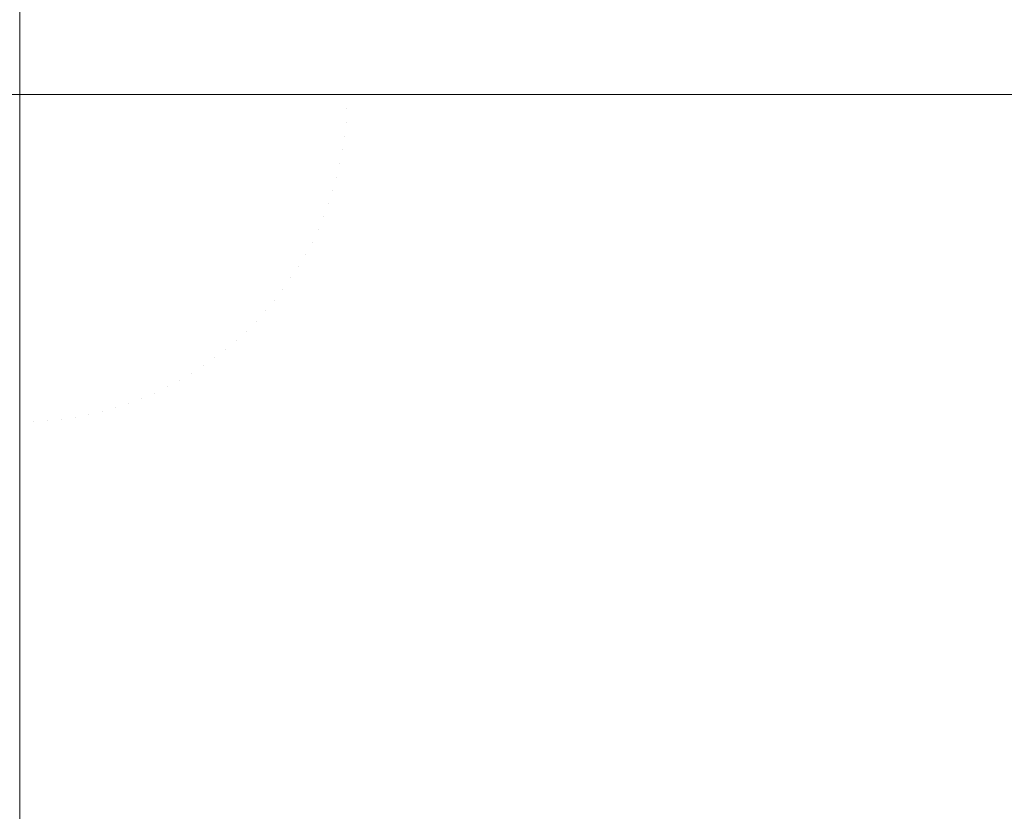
# Model space of a CAD drawing. Header units: centimetres. Extents: x -26 to 27.3, y -25.9 to -24.1.
# Tile 194 of 224: x 27.18252 to 27.19429, y -25.76846 to -25.75899. Entities that reach past the tile are written whole.
import ezdxf

# ---------------------------------------------------------------- set-up
doc = ezdxf.new("R2010")
doc.units = ezdxf.units.CM
doc.header["$LTSCALE"] = 2.54
doc.layers.add('Lucido design-1', color=7, linetype='Continuous')

# ---------------------------------------------------------------- blocks, each defined once
blk = doc.blocks.new('Gruppo-7-1')
at = {"color": 7, "linetype": 'Continuous', "lineweight": 9}
for points, invisible_edges in [([(27.18449, -25.759888, 1182.422689), (27.18449, -24.159888, 1182.422689), (27.182518, -24.159888, 1182.422727), (27.182518, -25.759888, 1182.422727)], 1), ([(27.18449, -24.159888, 1181.622747), (27.18449, -25.759888, 1181.622747), (27.182518, -25.759888, 1181.622727), (27.182518, -24.159888, 1181.622727)], 1), ([(27.186434, -24.159888, 1182.42265), (27.18449, -24.159888, 1182.422689), (27.18449, -25.759888, 1182.422689), (27.186434, -25.759888, 1182.42265)], 10), ([(27.188478, -24.159888, 1181.622905), (27.188478, -25.759888, 1181.622905), (27.18449, -25.759888, 1181.622747), (27.18449, -24.159888, 1181.622747)], 5), ([(27.186434, -25.759888, 1182.42265), (27.188477, -25.759888, 1182.422526), (27.188477, -24.159888, 1182.422526), (27.186434, -24.159888, 1182.42265)], 10), ([(27.190737, -24.159888, 1182.422389), (27.188477, -24.159888, 1182.422526), (27.188477, -25.759888, 1182.422526), (27.190737, -25.759888, 1182.422389)], 10), ([(27.192463, -24.159888, 1181.623223), (27.192463, -25.759888, 1181.623223), (27.188478, -25.759888, 1181.622905), (27.188478, -24.159888, 1181.622905)], 5), ([(27.190737, -25.759888, 1182.422389), (27.192461, -25.759888, 1182.422209), (27.192461, -24.159888, 1182.422209), (27.190737, -24.159888, 1182.422389)], 10), ([(27.195027, -24.159888, 1182.421942), (27.192461, -24.159888, 1182.422209), (27.192461, -25.759888, 1182.422209), (27.195027, -25.759888, 1182.421942)], 10), ([(27.196437, -24.159888, 1181.623701), (27.196437, -25.759888, 1181.623701), (27.192463, -25.759888, 1181.623223), (27.192463, -24.159888, 1181.623223)], 5), ([(-25.917482, -25.76186, 1181.622747), (-25.917482, -25.759888, 1181.622727), (27.182518, -25.759888, 1181.622727), (27.182518, -25.76186, 1181.622747)], 8), ([(27.18449, -25.759888, 1182.422689), (27.182518, -25.759888, 1182.422727), (27.18643, -25.760054, 1182.42265)], 10), ([(27.182518, -25.759888, 1182.422727), (27.18642, -25.76022, 1182.42265), (27.18643, -25.760054, 1182.42265)], 11), ([(27.182518, -25.759888, 1182.422727), (27.186402, -25.760385, 1182.42265), (27.18642, -25.76022, 1182.42265)], 11), ([(27.182518, -25.759888, 1182.422727), (27.186377, -25.76055, 1182.42265), (27.186402, -25.760385, 1182.42265)], 11), ([(27.182518, -25.759888, 1182.422727), (27.186346, -25.760713, 1182.42265), (27.186377, -25.76055, 1182.42265)], 11), ([(27.182518, -25.759888, 1182.422727), (27.186307, -25.760875, 1182.42265), (27.186346, -25.760713, 1182.42265)], 11), ([(27.182518, -25.759888, 1182.422727), (27.186262, -25.761035, 1182.42265), (27.186307, -25.760875, 1182.42265)], 11), ([(27.182518, -25.759888, 1182.422727), (27.18621, -25.761192, 1182.42265), (27.186262, -25.761035, 1182.42265)], 11), ([(27.182518, -25.759888, 1182.422727), (27.186151, -25.761348, 1182.42265), (27.18621, -25.761192, 1182.42265)], 11), ([(27.182518, -25.759888, 1182.422727), (27.186086, -25.761501, 1182.42265), (27.186151, -25.761348, 1182.42265)], 11), ([(27.182518, -25.759888, 1182.422727), (27.186014, -25.761651, 1182.42265), (27.186086, -25.761501, 1182.42265)], 11), ([(27.182518, -25.759888, 1182.422727), (27.185936, -25.761798, 1182.42265), (27.186014, -25.761651, 1182.42265)], 11), ([(27.182518, -25.759888, 1182.422727), (27.185852, -25.761941, 1182.42265), (27.185936, -25.761798, 1182.42265)], 11), ([(27.182518, -25.759888, 1182.422727), (27.185762, -25.762081, 1182.42265), (27.185852, -25.761941, 1182.42265)], 11), ([(27.182518, -25.759888, 1182.422727), (27.185666, -25.762216, 1182.42265), (27.185762, -25.762081, 1182.42265)], 11), ([(27.182518, -25.759888, 1182.422727), (27.185565, -25.762348, 1182.42265), (27.185666, -25.762216, 1182.42265)], 11), ([(27.182518, -25.759888, 1182.422727), (27.185457, -25.762475, 1182.42265), (27.185565, -25.762348, 1182.42265)], 11), ([(27.182518, -25.759888, 1182.422727), (27.185345, -25.762597, 1182.42265), (27.185457, -25.762475, 1182.42265)], 11), ([(27.182518, -25.759888, 1182.422727), (27.185227, -25.762715, 1182.42265), (27.185345, -25.762597, 1182.42265)], 11), ([(27.182518, -25.759888, 1182.422727), (27.185105, -25.762827, 1182.42265), (27.185227, -25.762715, 1182.42265)], 11), ([(27.182518, -25.759888, 1182.422727), (27.184978, -25.762935, 1182.42265), (27.185105, -25.762827, 1182.42265)], 11), ([(27.182518, -25.759888, 1182.422727), (27.184846, -25.763036, 1182.42265), (27.184978, -25.762935, 1182.42265)], 11), ([(27.182518, -25.759888, 1182.422727), (27.184711, -25.763132, 1182.42265), (27.184846, -25.763036, 1182.42265)], 11), ([(27.182518, -25.759888, 1182.422727), (27.184571, -25.763222, 1182.42265), (27.184711, -25.763132, 1182.42265)], 11), ([(27.182518, -25.759888, 1182.422727), (27.184428, -25.763307, 1182.42265), (27.184571, -25.763222, 1182.42265)], 11), ([(27.182518, -25.759888, 1182.422727), (27.184281, -25.763384, 1182.42265), (27.184428, -25.763307, 1182.42265)], 11), ([(27.182518, -25.759888, 1182.422727), (27.184131, -25.763456, 1182.42265), (27.184281, -25.763384, 1182.42265)], 11), ([(27.182518, -25.759888, 1182.422727), (27.183978, -25.763521, 1182.42265), (27.184131, -25.763456, 1182.42265)], 11), ([(27.182518, -25.759888, 1182.422727), (27.183822, -25.76358, 1182.42265), (27.183978, -25.763521, 1182.42265)], 11), ([(27.182518, -25.759888, 1182.422727), (27.183665, -25.763632, 1182.42265), (27.183822, -25.76358, 1182.42265)], 11), ([(27.182518, -25.759888, 1182.422727), (27.183505, -25.763677, 1182.42265), (27.183665, -25.763632, 1182.42265)], 11), ([(27.182518, -25.759888, 1182.422727), (27.183343, -25.763716, 1182.42265), (27.183505, -25.763677, 1182.42265)], 11), ([(27.182518, -25.759888, 1182.422727), (27.18318, -25.763747, 1182.42265), (27.183343, -25.763716, 1182.42265)], 11), ([(27.182518, -25.759888, 1182.422727), (27.183015, -25.763772, 1182.42265), (27.18318, -25.763747, 1182.42265)], 11), ([(27.182518, -25.759888, 1182.422727), (27.18285, -25.76379, 1182.42265), (27.183015, -25.763772, 1182.42265)], 11), ([(27.182518, -25.759888, 1182.422727), (27.182684, -25.7638, 1182.42265), (27.18285, -25.76379, 1182.42265)], 11), ([(27.182518, -25.759888, 1182.422727), (27.182518, -25.763804, 1182.42265), (27.182684, -25.7638, 1182.42265)], 10), ([(27.18449, -25.759888, 1181.622747), (27.184488, -25.759972, 1181.622747), (27.182518, -25.759888, 1181.622727)], 3), ([(27.184488, -25.759972, 1181.622747), (27.184483, -25.760055, 1181.622747), (27.182518, -25.759888, 1181.622727)], 11), ([(27.184483, -25.760055, 1181.622747), (27.184474, -25.760138, 1181.622747), (27.182518, -25.759888, 1181.622727)], 11), ([(27.184474, -25.760138, 1181.622747), (27.184462, -25.760221, 1181.622747), (27.182518, -25.759888, 1181.622727)], 11), ([(27.184462, -25.760221, 1181.622747), (27.184446, -25.760303, 1181.622747), (27.182518, -25.759888, 1181.622727)], 11), ([(27.184446, -25.760303, 1181.622747), (27.184426, -25.760385, 1181.622747), (27.182518, -25.759888, 1181.622727)], 11), ([(27.184426, -25.760385, 1181.622747), (27.184404, -25.760465, 1181.622747), (27.182518, -25.759888, 1181.622727)], 11), ([(27.184404, -25.760465, 1181.622747), (27.184377, -25.760545, 1181.622747), (27.182518, -25.759888, 1181.622727)], 11), ([(27.184377, -25.760545, 1181.622747), (27.184348, -25.760623, 1181.622747), (27.182518, -25.759888, 1181.622727)], 11), ([(27.184348, -25.760623, 1181.622747), (27.184315, -25.7607, 1181.622747), (27.182518, -25.759888, 1181.622727)], 11), ([(27.184315, -25.7607, 1181.622747), (27.184279, -25.760776, 1181.622747), (27.182518, -25.759888, 1181.622727)], 11), ([(27.184279, -25.760776, 1181.622747), (27.18424, -25.76085, 1181.622747), (27.182518, -25.759888, 1181.622727)], 11), ([(27.18424, -25.76085, 1181.622747), (27.184197, -25.760922, 1181.622747), (27.182518, -25.759888, 1181.622727)], 11), ([(27.184197, -25.760922, 1181.622747), (27.184152, -25.760992, 1181.622747), (27.182518, -25.759888, 1181.622727)], 11), ([(27.184152, -25.760992, 1181.622747), (27.184104, -25.761061, 1181.622747), (27.182518, -25.759888, 1181.622727)], 11), ([(27.184104, -25.761061, 1181.622747), (27.184052, -25.761127, 1181.622747), (27.182518, -25.759888, 1181.622727)], 11), ([(27.184052, -25.761127, 1181.622747), (27.183998, -25.761191, 1181.622747), (27.182518, -25.759888, 1181.622727)], 11), ([(27.183998, -25.761191, 1181.622747), (27.183942, -25.761253, 1181.622747), (27.182518, -25.759888, 1181.622727)], 11), ([(27.183942, -25.761253, 1181.622747), (27.183883, -25.761312, 1181.622747), (27.182518, -25.759888, 1181.622727)], 11), ([(27.183883, -25.761312, 1181.622747), (27.183821, -25.761368, 1181.622747), (27.182518, -25.759888, 1181.622727)], 11), ([(27.183821, -25.761368, 1181.622747), (27.183757, -25.761422, 1181.622747), (27.182518, -25.759888, 1181.622727)], 11), ([(27.183757, -25.761422, 1181.622747), (27.183691, -25.761474, 1181.622747), (27.182518, -25.759888, 1181.622727)], 11), ([(27.183691, -25.761474, 1181.622747), (27.183622, -25.761522, 1181.622747), (27.182518, -25.759888, 1181.622727)], 11), ([(27.183622, -25.761522, 1181.622747), (27.183552, -25.761567, 1181.622747), (27.182518, -25.759888, 1181.622727)], 11), ([(27.183552, -25.761567, 1181.622747), (27.18348, -25.76161, 1181.622747), (27.182518, -25.759888, 1181.622727)], 11), ([(27.18348, -25.76161, 1181.622747), (27.183406, -25.761649, 1181.622747), (27.182518, -25.759888, 1181.622727)], 11), ([(27.183406, -25.761649, 1181.622747), (27.18333, -25.761685, 1181.622747), (27.182518, -25.759888, 1181.622727)], 11), ([(27.18333, -25.761685, 1181.622747), (27.183253, -25.761718, 1181.622747), (27.182518, -25.759888, 1181.622727)], 11), ([(27.183253, -25.761718, 1181.622747), (27.183175, -25.761747, 1181.622747), (27.182518, -25.759888, 1181.622727)], 11), ([(27.183175, -25.761747, 1181.622747), (27.183095, -25.761774, 1181.622747), (27.182518, -25.759888, 1181.622727)], 11), ([(27.183095, -25.761774, 1181.622747), (27.183015, -25.761796, 1181.622747), (27.182518, -25.759888, 1181.622727)], 11), ([(27.183015, -25.761796, 1181.622747), (27.182933, -25.761816, 1181.622747), (27.182518, -25.759888, 1181.622727)], 11), ([(27.182933, -25.761816, 1181.622747), (27.182851, -25.761832, 1181.622747), (27.182518, -25.759888, 1181.622727)], 11), ([(27.182851, -25.761832, 1181.622747), (27.182768, -25.761844, 1181.622747), (27.182518, -25.759888, 1181.622727)], 11), ([(27.182768, -25.761844, 1181.622747), (27.182685, -25.761853, 1181.622747), (27.182518, -25.759888, 1181.622727)], 11), ([(27.182685, -25.761853, 1181.622747), (27.182602, -25.761858, 1181.622747), (27.182518, -25.759888, 1181.622727)], 11), ([(27.182602, -25.761858, 1181.622747), (27.182518, -25.76186, 1181.622747), (27.182518, -25.759888, 1181.622727)], 9), ([(27.188478, -25.759888, 1181.622905), (27.188473, -25.760141, 1181.622905), (27.184488, -25.759972, 1181.622747), (27.18449, -25.759888, 1181.622747)], 7), ([(27.18643, -25.760054, 1182.42265), (27.186434, -25.759888, 1182.42265), (27.18449, -25.759888, 1182.422689)], 9), ([(27.188477, -25.759888, 1182.422526), (27.186434, -25.759888, 1182.42265), (27.18643, -25.760054, 1182.42265), (27.19073, -25.760237, 1182.422389)], 14), ([(27.192463, -25.759888, 1181.623223), (27.192454, -25.76031, 1181.623223), (27.188473, -25.760141, 1181.622905), (27.188478, -25.759888, 1181.622905)], 7), ([(27.19073, -25.760237, 1182.422389), (27.190737, -25.759888, 1182.422389), (27.188477, -25.759888, 1182.422526)], 9), ([(27.192461, -25.759888, 1182.422209), (27.190737, -25.759888, 1182.422389), (27.19073, -25.760237, 1182.422389), (27.195016, -25.760419, 1182.421942)], 14), ([(27.196437, -25.759888, 1181.623701), (27.196425, -25.760479, 1181.623701), (27.192454, -25.76031, 1181.623223), (27.192463, -25.759888, 1181.623223)], 7), ([(27.195016, -25.760419, 1182.421942), (27.195027, -25.759888, 1182.421942), (27.192461, -25.759888, 1182.422209)], 9), ([(27.188457, -25.760393, 1181.622905), (27.18843, -25.760645, 1181.622905), (27.184474, -25.760138, 1181.622747), (27.184483, -25.760055, 1181.622747)], 15), ([(27.188473, -25.760141, 1181.622905), (27.188457, -25.760393, 1181.622905), (27.184483, -25.760055, 1181.622747), (27.184488, -25.759972, 1181.622747)], 15), ([(27.18643, -25.760054, 1182.42265), (27.18642, -25.76022, 1182.42265), (27.190708, -25.760585, 1182.422389), (27.19073, -25.760237, 1182.422389)], 15), ([(27.18843, -25.760645, 1181.622905), (27.188393, -25.760895, 1181.622905), (27.184462, -25.760221, 1181.622747), (27.184474, -25.760138, 1181.622747)], 15), ([(27.192454, -25.76031, 1181.623223), (27.192427, -25.760731, 1181.623223), (27.188457, -25.760393, 1181.622905), (27.188473, -25.760141, 1181.622905)], 15), ([(27.188393, -25.760895, 1181.622905), (27.188345, -25.761144, 1181.622905), (27.184446, -25.760303, 1181.622747), (27.184462, -25.760221, 1181.622747)], 15), ([(27.18642, -25.76022, 1182.42265), (27.186402, -25.760385, 1182.42265), (27.190671, -25.760932, 1182.422389), (27.190708, -25.760585, 1182.422389)], 15), ([(27.19073, -25.760237, 1182.422389), (27.190708, -25.760585, 1182.422389), (27.194982, -25.760949, 1182.421942), (27.195016, -25.760419, 1182.421942)], 15), ([(27.188286, -25.76139, 1181.622905), (27.188217, -25.761633, 1181.622905), (27.184404, -25.760465, 1181.622747), (27.184426, -25.760385, 1181.622747)], 15), ([(27.188345, -25.761144, 1181.622905), (27.188286, -25.76139, 1181.622905), (27.184426, -25.760385, 1181.622747), (27.184446, -25.760303, 1181.622747)], 15), ([(27.186402, -25.760385, 1182.42265), (27.186377, -25.76055, 1182.42265), (27.190619, -25.761277, 1182.422389), (27.190671, -25.760932, 1182.422389)], 15), ([(27.192427, -25.760731, 1181.623223), (27.192383, -25.761151, 1181.623223), (27.18843, -25.760645, 1181.622905), (27.188457, -25.760393, 1181.622905)], 15), ([(27.196425, -25.760479, 1181.623701), (27.196387, -25.761068, 1181.623701), (27.192427, -25.760731, 1181.623223), (27.192454, -25.76031, 1181.623223)], 15), ([(27.188217, -25.761633, 1181.622905), (27.188138, -25.761874, 1181.622905), (27.184377, -25.760545, 1181.622747), (27.184404, -25.760465, 1181.622747)], 15), ([(27.188049, -25.76211, 1181.622905), (27.187949, -25.762343, 1181.622905), (27.184315, -25.7607, 1181.622747), (27.184348, -25.760623, 1181.622747)], 15), ([(27.188138, -25.761874, 1181.622905), (27.188049, -25.76211, 1181.622905), (27.184348, -25.760623, 1181.622747), (27.184377, -25.760545, 1181.622747)], 15), ([(27.186377, -25.76055, 1182.42265), (27.186346, -25.760713, 1182.42265), (27.190553, -25.76162, 1182.422389), (27.190619, -25.761277, 1182.422389)], 15), ([(27.192383, -25.761151, 1181.623223), (27.19232, -25.761569, 1181.623223), (27.188393, -25.760895, 1181.622905), (27.18843, -25.760645, 1181.622905)], 15), ([(27.190708, -25.760585, 1182.422389), (27.190671, -25.760932, 1182.422389), (27.194926, -25.761477, 1182.421942), (27.194982, -25.760949, 1182.421942)], 15), ([(27.187949, -25.762343, 1181.622905), (27.18784, -25.762571, 1181.622905), (27.184279, -25.760776, 1181.622747), (27.184315, -25.7607, 1181.622747)], 15), ([(27.186346, -25.760713, 1182.42265), (27.186307, -25.760875, 1182.42265), (27.190472, -25.761959, 1182.422389), (27.190553, -25.76162, 1182.422389)], 15), ([(27.196387, -25.761068, 1181.623701), (27.196325, -25.761656, 1181.623701), (27.192383, -25.761151, 1181.623223), (27.192427, -25.760731, 1181.623223)], 15), ([(27.187722, -25.762795, 1181.622905), (27.187593, -25.763013, 1181.622905), (27.184197, -25.760922, 1181.622747), (27.18424, -25.76085, 1181.622747)], 15), ([(27.18784, -25.762571, 1181.622905), (27.187722, -25.762795, 1181.622905), (27.18424, -25.76085, 1181.622747), (27.184279, -25.760776, 1181.622747)], 15), ([(27.186307, -25.760875, 1182.42265), (27.186262, -25.761035, 1182.42265), (27.190377, -25.762295, 1182.422389), (27.190472, -25.761959, 1182.422389)], 15), ([(27.187456, -25.763226, 1181.622905), (27.18731, -25.763432, 1181.622905), (27.184104, -25.761061, 1181.622747), (27.184152, -25.760992, 1181.622747)], 15), ([(27.187593, -25.763013, 1181.622905), (27.187456, -25.763226, 1181.622905), (27.184152, -25.760992, 1181.622747), (27.184197, -25.760922, 1181.622747)], 15), ([(27.19232, -25.761569, 1181.623223), (27.19224, -25.761983, 1181.623223), (27.188345, -25.761144, 1181.622905), (27.188393, -25.760895, 1181.622905)], 15), ([(27.190671, -25.760932, 1182.422389), (27.190619, -25.761277, 1182.422389), (27.194847, -25.762002, 1182.421942), (27.194926, -25.761477, 1182.421942)], 15), ([(27.18731, -25.763432, 1181.622905), (27.187155, -25.763633, 1181.622905), (27.184052, -25.761127, 1181.622747), (27.184104, -25.761061, 1181.622747)], 15), ([(27.186262, -25.761035, 1182.42265), (27.18621, -25.761192, 1182.42265), (27.190268, -25.762626, 1182.422389), (27.190377, -25.762295, 1182.422389)], 15), ([(27.186992, -25.763826, 1181.622905), (27.186821, -25.764012, 1181.622905), (27.183942, -25.761253, 1181.622747), (27.183998, -25.761191, 1181.622747)], 15), ([(27.187155, -25.763633, 1181.622905), (27.186992, -25.763826, 1181.622905), (27.183998, -25.761191, 1181.622747), (27.184052, -25.761127, 1181.622747)], 15), ([(27.18621, -25.761192, 1182.42265), (27.186151, -25.761348, 1182.42265), (27.190145, -25.762953, 1182.422389), (27.190268, -25.762626, 1182.422389)], 15), ([(27.19224, -25.761983, 1181.623223), (27.192142, -25.762394, 1181.623223), (27.188286, -25.76139, 1181.622905), (27.188345, -25.761144, 1181.622905)], 15), ([(27.196325, -25.761656, 1181.623701), (27.196237, -25.76224, 1181.623701), (27.19232, -25.761569, 1181.623223), (27.192383, -25.761151, 1181.623223)], 15), ([(27.186642, -25.764191, 1181.622905), (27.186456, -25.764362, 1181.622905), (27.183821, -25.761368, 1181.622747), (27.183883, -25.761312, 1181.622747)], 15), ([(27.186821, -25.764012, 1181.622905), (27.186642, -25.764191, 1181.622905), (27.183883, -25.761312, 1181.622747), (27.183942, -25.761253, 1181.622747)], 15), ([(27.186151, -25.761348, 1182.42265), (27.186086, -25.761501, 1182.42265), (27.190008, -25.763274, 1182.422389), (27.190145, -25.762953, 1182.422389)], 15), ([(27.190619, -25.761277, 1182.422389), (27.190553, -25.76162, 1182.422389), (27.194746, -25.762523, 1182.421942), (27.194847, -25.762002, 1182.421942)], 15), ([(27.186062, -25.76468, 1181.622905), (27.185856, -25.764826, 1181.622905), (27.183622, -25.761522, 1181.622747), (27.183691, -25.761474, 1181.622747)], 15), ([(27.186262, -25.764525, 1181.622905), (27.186062, -25.76468, 1181.622905), (27.183691, -25.761474, 1181.622747), (27.183757, -25.761422, 1181.622747)], 15), ([(27.186456, -25.764362, 1181.622905), (27.186262, -25.764525, 1181.622905), (27.183757, -25.761422, 1181.622747), (27.183821, -25.761368, 1181.622747)], 15), ([(27.192142, -25.762394, 1181.623223), (27.192027, -25.7628, 1181.623223), (27.188217, -25.761633, 1181.622905), (27.188286, -25.76139, 1181.622905)], 15), ([(27.185643, -25.764964, 1181.622905), (27.185425, -25.765092, 1181.622905), (27.18348, -25.76161, 1181.622747), (27.183552, -25.761567, 1181.622747)], 15), ([(27.185856, -25.764826, 1181.622905), (27.185643, -25.764964, 1181.622905), (27.183552, -25.761567, 1181.622747), (27.183622, -25.761522, 1181.622747)], 15), ([(27.186086, -25.761501, 1182.42265), (27.186014, -25.761651, 1182.42265), (27.189857, -25.763588, 1182.422389), (27.190008, -25.763274, 1182.422389)], 15), ([(27.196237, -25.76224, 1181.623701), (27.196125, -25.762821, 1181.623701), (27.19224, -25.761983, 1181.623223), (27.19232, -25.761569, 1181.623223)], 15), ([(27.184973, -25.765319, 1181.622905), (27.18474, -25.765419, 1181.622905), (27.183253, -25.761718, 1181.622747), (27.18333, -25.761685, 1181.622747)], 15), ([(27.185201, -25.76521, 1181.622905), (27.184973, -25.765319, 1181.622905), (27.18333, -25.761685, 1181.622747), (27.183406, -25.761649, 1181.622747)], 15), ([(27.185425, -25.765092, 1181.622905), (27.185201, -25.76521, 1181.622905), (27.183406, -25.761649, 1181.622747), (27.18348, -25.76161, 1181.622747)], 15), ([(27.186014, -25.761651, 1182.42265), (27.185936, -25.761798, 1182.42265), (27.189694, -25.763897, 1182.422389), (27.189857, -25.763588, 1182.422389)], 15), ([(27.192027, -25.7628, 1181.623223), (27.191895, -25.763201, 1181.623223), (27.188138, -25.761874, 1181.622905), (27.188217, -25.761633, 1181.622905)], 15), ([(27.190553, -25.76162, 1182.422389), (27.190472, -25.761959, 1182.422389), (27.194623, -25.76304, 1182.421942), (27.194746, -25.762523, 1182.421942)], 15), ([(27.183525, -25.765763, 1181.622905), (27.183275, -25.7658, 1181.622905), (27.182768, -25.761844, 1181.622747), (27.182851, -25.761832, 1181.622747)], 15), ([(27.183774, -25.765715, 1181.622905), (27.183525, -25.765763, 1181.622905), (27.182851, -25.761832, 1181.622747), (27.182933, -25.761816, 1181.622747)], 15), ([(27.18402, -25.765656, 1181.622905), (27.183774, -25.765715, 1181.622905), (27.182933, -25.761816, 1181.622747), (27.183015, -25.761796, 1181.622747)], 15), ([(27.184263, -25.765587, 1181.622905), (27.18402, -25.765656, 1181.622905), (27.183015, -25.761796, 1181.622747), (27.183095, -25.761774, 1181.622747)], 15), ([(27.184504, -25.765508, 1181.622905), (27.184263, -25.765587, 1181.622905), (27.183095, -25.761774, 1181.622747), (27.183175, -25.761747, 1181.622747)], 15), ([(27.18474, -25.765419, 1181.622905), (27.184504, -25.765508, 1181.622905), (27.183175, -25.761747, 1181.622747), (27.183253, -25.761718, 1181.622747)], 15), ([(27.185936, -25.761798, 1182.42265), (27.185852, -25.761941, 1182.42265), (27.189517, -25.764198, 1182.422389), (27.189694, -25.763897, 1182.422389)], 15), ([(27.182518, -25.76186, 1181.622747), (27.182518, -25.764249, 1181.622841), (-25.917482, -25.764249, 1181.622841), (-25.917482, -25.76186, 1181.622747)], 10), ([(27.182518, -25.764249, 1181.622841), (27.182518, -25.76186, 1181.622747), (27.182602, -25.761858, 1181.622747), (27.182771, -25.765843, 1181.622905)], 14), ([(27.183023, -25.765827, 1181.622905), (27.182771, -25.765843, 1181.622905), (27.182602, -25.761858, 1181.622747), (27.182685, -25.761853, 1181.622747)], 15), ([(27.183275, -25.7658, 1181.622905), (27.183023, -25.765827, 1181.622905), (27.182685, -25.761853, 1181.622747), (27.182768, -25.761844, 1181.622747)], 15), ([(27.185852, -25.761941, 1182.42265), (27.185762, -25.762081, 1182.42265), (27.189328, -25.764491, 1182.422389), (27.189517, -25.764198, 1182.422389)], 15), ([(27.191895, -25.763201, 1181.623223), (27.191746, -25.763596, 1181.623223), (27.188049, -25.76211, 1181.622905), (27.188138, -25.761874, 1181.622905)], 15), ([(27.190472, -25.761959, 1182.422389), (27.190377, -25.762295, 1182.422389), (27.194479, -25.763551, 1182.421942), (27.194623, -25.76304, 1182.421942)], 15), ([(27.196125, -25.762821, 1181.623701), (27.195988, -25.763395, 1181.623701), (27.192142, -25.762394, 1181.623223), (27.19224, -25.761983, 1181.623223)], 15), ([(27.185762, -25.762081, 1182.42265), (27.185666, -25.762216, 1182.42265), (27.189126, -25.764776, 1182.422389), (27.189328, -25.764491, 1182.422389)], 15), ([(27.191746, -25.763596, 1181.623223), (27.19158, -25.763984, 1181.623223), (27.187949, -25.762343, 1181.622905), (27.188049, -25.76211, 1181.622905)], 15), ([(27.185666, -25.762216, 1182.42265), (27.185565, -25.762348, 1182.42265), (27.188913, -25.765052, 1182.422389), (27.189126, -25.764776, 1182.422389)], 15), ([(27.190377, -25.762295, 1182.422389), (27.190268, -25.762626, 1182.422389), (27.194312, -25.764055, 1182.421942), (27.194479, -25.763551, 1182.421942)], 15), ([(27.185565, -25.762348, 1182.42265), (27.185457, -25.762475, 1182.42265), (27.188688, -25.765318, 1182.422389), (27.188913, -25.765052, 1182.422389)], 15), ([(27.19158, -25.763984, 1181.623223), (27.191398, -25.764365, 1181.623223), (27.18784, -25.762571, 1181.622905), (27.187949, -25.762343, 1181.622905)], 15), ([(27.195988, -25.763395, 1181.623701), (27.195827, -25.763964, 1181.623701), (27.192027, -25.7628, 1181.623223), (27.192142, -25.762394, 1181.623223)], 15), ([(27.185457, -25.762475, 1182.42265), (27.185345, -25.762597, 1182.42265), (27.188452, -25.765575, 1182.422389), (27.188688, -25.765318, 1182.422389)], 15), ([(27.185345, -25.762597, 1182.42265), (27.185227, -25.762715, 1182.42265), (27.188205, -25.765822, 1182.422389), (27.188452, -25.765575, 1182.422389)], 15), ([(27.191398, -25.764365, 1181.623223), (27.1912, -25.764738, 1181.623223), (27.187722, -25.762795, 1181.622905), (27.18784, -25.762571, 1181.622905)], 15), ([(27.190268, -25.762626, 1182.422389), (27.190145, -25.762953, 1182.422389), (27.194125, -25.764552, 1182.421942), (27.194312, -25.764055, 1182.421942)], 15), ([(27.185227, -25.762715, 1182.42265), (27.185105, -25.762827, 1182.42265), (27.187948, -25.766058, 1182.422389), (27.188205, -25.765822, 1182.422389)], 15), ([(27.185105, -25.762827, 1182.42265), (27.184978, -25.762935, 1182.42265), (27.187682, -25.766283, 1182.422389), (27.187948, -25.766058, 1182.422389)], 15), ([(27.1912, -25.764738, 1181.623223), (27.190986, -25.765102, 1181.623223), (27.187593, -25.763013, 1181.622905), (27.187722, -25.762795, 1181.622905)], 15), ([(27.195827, -25.763964, 1181.623701), (27.195642, -25.764525, 1181.623701), (27.191895, -25.763201, 1181.623223), (27.192027, -25.7628, 1181.623223)], 15), ([(27.184978, -25.762935, 1182.42265), (27.184846, -25.763036, 1182.42265), (27.187405, -25.766496, 1182.422389), (27.187682, -25.766283, 1182.422389)], 15), ([(27.190145, -25.762953, 1182.422389), (27.190008, -25.763274, 1182.422389), (27.193916, -25.76504, 1182.421942), (27.194125, -25.764552, 1182.421942)], 15), ([(27.184846, -25.763036, 1182.42265), (27.184711, -25.763132, 1182.42265), (27.187121, -25.766698, 1182.422389), (27.187405, -25.766496, 1182.422389)], 15), ([(27.190986, -25.765102, 1181.623223), (27.190758, -25.765457, 1181.623223), (27.187456, -25.763226, 1181.622905), (27.187593, -25.763013, 1181.622905)], 15), ([(27.184571, -25.763222, 1182.42265), (27.184428, -25.763307, 1182.42265), (27.186527, -25.767064, 1182.422389), (27.186827, -25.766887, 1182.422389)], 15), ([(27.184711, -25.763132, 1182.42265), (27.184571, -25.763222, 1182.42265), (27.186827, -25.766887, 1182.422389), (27.187121, -25.766698, 1182.422389)], 15), ([(27.190758, -25.765457, 1181.623223), (27.190514, -25.765802, 1181.623223), (27.18731, -25.763432, 1181.622905), (27.187456, -25.763226, 1181.622905)], 15), ([(27.195642, -25.764525, 1181.623701), (27.195434, -25.765078, 1181.623701), (27.191746, -25.763596, 1181.623223), (27.191895, -25.763201, 1181.623223)], 15), ([(27.184428, -25.763307, 1182.42265), (27.184281, -25.763384, 1182.42265), (27.186218, -25.767227, 1182.422389), (27.186527, -25.767064, 1182.422389)], 15), ([(27.190008, -25.763274, 1182.422389), (27.189857, -25.763588, 1182.422389), (27.193688, -25.76552, 1182.421942), (27.193916, -25.76504, 1182.421942)], 15), ([(27.184131, -25.763456, 1182.42265), (27.183978, -25.763521, 1182.42265), (27.185583, -25.767515, 1182.422389), (27.185904, -25.767378, 1182.422389)], 15), ([(27.184281, -25.763384, 1182.42265), (27.184131, -25.763456, 1182.42265), (27.185904, -25.767378, 1182.422389), (27.186218, -25.767227, 1182.422389)], 15), ([(27.190514, -25.765802, 1181.623223), (27.190256, -25.766136, 1181.623223), (27.187155, -25.763633, 1181.622905), (27.18731, -25.763432, 1181.622905)], 15), ([(27.183822, -25.76358, 1182.42265), (27.183665, -25.763632, 1182.42265), (27.184925, -25.767747, 1182.422389), (27.185256, -25.767638, 1182.422389)], 15), ([(27.183978, -25.763521, 1182.42265), (27.183822, -25.76358, 1182.42265), (27.185256, -25.767638, 1182.422389), (27.185583, -25.767515, 1182.422389)], 15), ([(27.189857, -25.763588, 1182.422389), (27.189694, -25.763897, 1182.422389), (27.193438, -25.765989, 1182.421942), (27.193688, -25.76552, 1182.421942)], 15), ([(27.195434, -25.765078, 1181.623701), (27.195202, -25.765621, 1181.623701), (27.19158, -25.763984, 1181.623223), (27.191746, -25.763596, 1181.623223)], 15), ([(27.183343, -25.763716, 1182.42265), (27.18318, -25.763747, 1182.42265), (27.183907, -25.767989, 1182.422389), (27.18425, -25.767923, 1182.422389)], 15), ([(27.183505, -25.763677, 1182.42265), (27.183343, -25.763716, 1182.42265), (27.18425, -25.767923, 1182.422389), (27.184589, -25.767842, 1182.422389)], 15), ([(27.183665, -25.763632, 1182.42265), (27.183505, -25.763677, 1182.42265), (27.184589, -25.767842, 1182.422389), (27.184925, -25.767747, 1182.422389)], 15), ([(27.190256, -25.766136, 1181.623223), (27.189983, -25.766458, 1181.623223), (27.186992, -25.763826, 1181.622905), (27.187155, -25.763633, 1181.622905)], 15), ([(27.182684, -25.7638, 1182.42265), (27.182518, -25.763804, 1182.42265), (27.182518, -25.764132, 1182.42263)], 9), ([(27.182518, -25.764132, 1182.42263), (27.182518, -25.768107, 1182.422389), (27.182867, -25.7681, 1182.422389), (27.182684, -25.7638, 1182.42265)], 14), ([(27.18285, -25.76379, 1182.42265), (27.182684, -25.7638, 1182.42265), (27.182867, -25.7681, 1182.422389), (27.183215, -25.768078, 1182.422389)], 15), ([(27.183015, -25.763772, 1182.42265), (27.18285, -25.76379, 1182.42265), (27.183215, -25.768078, 1182.422389), (27.183562, -25.768041, 1182.422389)], 15), ([(27.18318, -25.763747, 1182.42265), (27.183015, -25.763772, 1182.42265), (27.183562, -25.768041, 1182.422389), (27.183907, -25.767989, 1182.422389)], 15), ([(27.189983, -25.766458, 1181.623223), (27.189698, -25.766769, 1181.623223), (27.186821, -25.764012, 1181.622905), (27.186992, -25.763826, 1181.622905)], 15), ([(27.189694, -25.763897, 1182.422389), (27.189517, -25.764198, 1182.422389), (27.19317, -25.766447, 1182.421942), (27.193438, -25.765989, 1182.421942)], 15), ([(27.189698, -25.766769, 1181.623223), (27.189399, -25.767068, 1181.623223), (27.186642, -25.764191, 1181.622905), (27.186821, -25.764012, 1181.622905)], 15), ([(27.195202, -25.765621, 1181.623701), (27.194947, -25.766155, 1181.623701), (27.191398, -25.764365, 1181.623223), (27.19158, -25.763984, 1181.623223)], 15), ([(27.194312, -25.764055, 1182.421942), (27.194125, -25.764552, 1182.421942), (27.198077, -25.76614, 1182.421311), (27.198328, -25.765474, 1182.421311)], 15), ([(-25.917482, -25.765849, 1181.622905), (-25.917482, -25.764249, 1181.622841), (27.182518, -25.764249, 1181.622841), (27.182518, -25.765849, 1181.622905)], 10), ([(27.182771, -25.765843, 1181.622905), (27.182518, -25.765849, 1181.622905), (27.182518, -25.764249, 1181.622841)], 9), ([(27.189399, -25.767068, 1181.623223), (27.189088, -25.767354, 1181.623223), (27.186456, -25.764362, 1181.622905), (27.186642, -25.764191, 1181.622905)], 15), ([(27.189517, -25.764198, 1182.422389), (27.189328, -25.764491, 1182.422389), (27.192882, -25.766893, 1182.421942), (27.19317, -25.766447, 1182.421942)], 15), ([(27.189088, -25.767354, 1181.623223), (27.188766, -25.767626, 1181.623223), (27.186262, -25.764525, 1181.622905), (27.186456, -25.764362, 1181.622905)], 15), ([(27.194947, -25.766155, 1181.623701), (27.19467, -25.766676, 1181.623701), (27.1912, -25.764738, 1181.623223), (27.191398, -25.764365, 1181.623223)], 15), ([(27.188766, -25.767626, 1181.623223), (27.188432, -25.767884, 1181.623223), (27.186062, -25.76468, 1181.622905), (27.186262, -25.764525, 1181.622905)], 15), ([(27.189328, -25.764491, 1182.422389), (27.189126, -25.764776, 1182.422389), (27.192575, -25.767326, 1182.421942), (27.192882, -25.766893, 1182.421942)], 15), ([(27.194125, -25.764552, 1182.421942), (27.193916, -25.76504, 1182.421942), (27.197797, -25.766795, 1182.421311), (27.198077, -25.76614, 1182.421311)], 15), ([(27.188432, -25.767884, 1181.623223), (27.188087, -25.768128, 1181.623223), (27.185856, -25.764826, 1181.622905), (27.186062, -25.76468, 1181.622905)], 15), ([(27.189126, -25.764776, 1182.422389), (27.188913, -25.765052, 1182.422389), (27.19225, -25.767746, 1182.421942), (27.192575, -25.767326, 1182.421942)], 15), ([(27.19467, -25.766676, 1181.623701), (27.194371, -25.767186, 1181.623701), (27.190986, -25.765102, 1181.623223), (27.1912, -25.764738, 1181.623223)], 15), ([(27.188087, -25.768128, 1181.623223), (27.187732, -25.768357, 1181.623223), (27.185643, -25.764964, 1181.622905), (27.185856, -25.764826, 1181.622905)], 15), ([(27.187732, -25.768357, 1181.623223), (27.187368, -25.76857, 1181.623223), (27.185425, -25.765092, 1181.622905), (27.185643, -25.764964, 1181.622905)], 15), ([(27.187368, -25.76857, 1181.623223), (27.186995, -25.768768, 1181.623223), (27.185201, -25.76521, 1181.622905), (27.185425, -25.765092, 1181.622905)], 15), ([(27.188913, -25.765052, 1182.422389), (27.188688, -25.765318, 1182.422389), (27.191908, -25.768152, 1182.421942), (27.19225, -25.767746, 1182.421942)], 15), ([(27.194371, -25.767186, 1181.623701), (27.19405, -25.767682, 1181.623701), (27.190758, -25.765457, 1181.623223), (27.190986, -25.765102, 1181.623223)], 15), ([(27.193916, -25.76504, 1182.421942), (27.193688, -25.76552, 1182.421942), (27.197491, -25.767437, 1182.421311), (27.197797, -25.766795, 1182.421311)], 15), ([(27.186995, -25.768768, 1181.623223), (27.186614, -25.76895, 1181.623223), (27.184973, -25.765319, 1181.622905), (27.185201, -25.76521, 1181.622905)], 15), ([(27.186614, -25.76895, 1181.623223), (27.186226, -25.769116, 1181.623223), (27.18474, -25.765419, 1181.622905), (27.184973, -25.765319, 1181.622905)], 15), ([(27.188688, -25.765318, 1182.422389), (27.188452, -25.765575, 1182.422389), (27.191549, -25.768543, 1182.421942), (27.191908, -25.768152, 1182.421942)], 15), ([(27.186226, -25.769116, 1181.623223), (27.185831, -25.769265, 1181.623223), (27.184504, -25.765508, 1181.622905), (27.18474, -25.765419, 1181.622905)], 15), ([(27.19405, -25.767682, 1181.623701), (27.193709, -25.768165, 1181.623701), (27.190514, -25.765802, 1181.623223), (27.190758, -25.765457, 1181.623223)], 15), ([(27.18543, -25.769397, 1181.623223), (27.185024, -25.769512, 1181.623223), (27.18402, -25.765656, 1181.622905), (27.184263, -25.765587, 1181.622905)], 15), ([(27.185831, -25.769265, 1181.623223), (27.18543, -25.769397, 1181.623223), (27.184263, -25.765587, 1181.622905), (27.184504, -25.765508, 1181.622905)], 15), ([(27.188452, -25.765575, 1182.422389), (27.188205, -25.765822, 1182.422389), (27.191173, -25.768919, 1182.421942), (27.191549, -25.768543, 1182.421942)], 15), ([(27.193688, -25.76552, 1182.421942), (27.193438, -25.765989, 1182.421942), (27.197157, -25.768066, 1182.421311), (27.197491, -25.767437, 1182.421311)], 15), ([(27.184613, -25.76961, 1181.623223), (27.184199, -25.76969, 1181.623223), (27.183525, -25.765763, 1181.622905), (27.183774, -25.765715, 1181.622905)], 15), ([(27.185024, -25.769512, 1181.623223), (27.184613, -25.76961, 1181.623223), (27.183774, -25.765715, 1181.622905), (27.18402, -25.765656, 1181.622905)], 15), ([(27.183361, -25.769797, 1181.623223), (27.18294, -25.769824, 1181.623223), (27.182771, -25.765843, 1181.622905), (27.183023, -25.765827, 1181.622905)], 15), ([(27.183781, -25.769753, 1181.623223), (27.183361, -25.769797, 1181.623223), (27.183023, -25.765827, 1181.622905), (27.183275, -25.7658, 1181.622905)], 15), ([(27.184199, -25.76969, 1181.623223), (27.183781, -25.769753, 1181.623223), (27.183275, -25.7658, 1181.622905), (27.183525, -25.765763, 1181.622905)], 15), ([(27.188205, -25.765822, 1182.422389), (27.187948, -25.766058, 1182.422389), (27.190782, -25.769278, 1182.421942), (27.191173, -25.768919, 1182.421942)], 15), ([(27.193709, -25.768165, 1181.623701), (27.193348, -25.768632, 1181.623701), (27.190256, -25.766136, 1181.623223), (27.190514, -25.765802, 1181.623223)], 15), ([(27.182518, -25.765849, 1181.622905), (27.182518, -25.768602, 1181.623125), (-25.917482, -25.768602, 1181.623125), (-25.917482, -25.765849, 1181.622905)], 10), ([(27.182518, -25.768602, 1181.623125), (27.182518, -25.765849, 1181.622905), (27.182771, -25.765843, 1181.622905), (27.18294, -25.769824, 1181.623223)], 14), ([(27.187948, -25.766058, 1182.422389), (27.187682, -25.766283, 1182.422389), (27.190376, -25.76962, 1182.421942), (27.190782, -25.769278, 1182.421942)], 15), ([(27.193438, -25.765989, 1182.421942), (27.19317, -25.766447, 1182.421942), (27.196796, -25.76868, 1182.421311), (27.197157, -25.768066, 1182.421311)], 15), ([(27.193348, -25.768632, 1181.623701), (27.192967, -25.769084, 1181.623701), (27.189983, -25.766458, 1181.623223), (27.190256, -25.766136, 1181.623223)], 15), ([(27.187682, -25.766283, 1182.422389), (27.187405, -25.766496, 1182.422389), (27.189956, -25.769945, 1182.421942), (27.190376, -25.76962, 1182.421942)], 15), ([(27.187405, -25.766496, 1182.422389), (27.187121, -25.766698, 1182.422389), (27.189523, -25.770252, 1182.421942), (27.189956, -25.769945, 1182.421942)], 15), ([(27.192967, -25.769084, 1181.623701), (27.192567, -25.769519, 1181.623701), (27.189698, -25.766769, 1181.623223), (27.189983, -25.766458, 1181.623223)], 15), ([(27.19317, -25.766447, 1182.421942), (27.192882, -25.766893, 1182.421942), (27.19641, -25.769278, 1182.421311), (27.196796, -25.76868, 1182.421311)], 15), ([(27.187121, -25.766698, 1182.422389), (27.186827, -25.766887, 1182.422389), (27.189076, -25.77054, 1182.421942), (27.189523, -25.770252, 1182.421942)], 15), ([(27.192567, -25.769519, 1181.623701), (27.192149, -25.769937, 1181.623701), (27.189399, -25.767068, 1181.623223), (27.189698, -25.766769, 1181.623223)], 15), ([(27.186827, -25.766887, 1182.422389), (27.186527, -25.767064, 1182.422389), (27.188619, -25.770809, 1182.421942), (27.189076, -25.77054, 1182.421942)], 15), ([(27.192882, -25.766893, 1182.421942), (27.192575, -25.767326, 1182.421942), (27.195999, -25.769859, 1182.421311), (27.19641, -25.769278, 1182.421311)], 15), ([(27.186527, -25.767064, 1182.422389), (27.186218, -25.767227, 1182.422389), (27.18815, -25.771058, 1182.421942), (27.188619, -25.770809, 1182.421942)], 15), ([(27.192149, -25.769937, 1181.623701), (27.191714, -25.770337, 1181.623701), (27.189088, -25.767354, 1181.623223), (27.189399, -25.767068, 1181.623223)], 15), ([(27.186218, -25.767227, 1182.422389), (27.185904, -25.767378, 1182.422389), (27.18767, -25.771287, 1182.421942), (27.18815, -25.771058, 1182.421942)], 15), ([(27.19774, -25.769261, 1181.624338), (27.197329, -25.769898, 1181.624338), (27.19405, -25.767682, 1181.623701), (27.194371, -25.767186, 1181.623701)], 15), ([(27.191714, -25.770337, 1181.623701), (27.191262, -25.770718, 1181.623701), (27.188766, -25.767626, 1181.623223), (27.189088, -25.767354, 1181.623223)], 15), ([(27.192575, -25.767326, 1182.421942), (27.19225, -25.767746, 1182.421942), (27.195564, -25.770422, 1182.421311), (27.195999, -25.769859, 1182.421311)], 15), ([(27.185904, -25.767378, 1182.422389), (27.185583, -25.767515, 1182.422389), (27.187182, -25.771495, 1182.421942), (27.18767, -25.771287, 1182.421942)], 15), ([(27.185583, -25.767515, 1182.422389), (27.185256, -25.767638, 1182.422389), (27.186685, -25.771682, 1182.421942), (27.187182, -25.771495, 1182.421942)], 15), ([(27.185256, -25.767638, 1182.422389), (27.184925, -25.767747, 1182.422389), (27.186181, -25.771849, 1182.421942), (27.186685, -25.771682, 1182.421942)], 15), ([(27.191262, -25.770718, 1181.623701), (27.190795, -25.771079, 1181.623701), (27.188432, -25.767884, 1181.623223), (27.188766, -25.767626, 1181.623223)], 15), ([(27.197329, -25.769898, 1181.624338), (27.196891, -25.770518, 1181.624338), (27.193709, -25.768165, 1181.623701), (27.19405, -25.767682, 1181.623701)], 15), ([(27.184925, -25.767747, 1182.422389), (27.184589, -25.767842, 1182.422389), (27.18567, -25.771993, 1182.421942), (27.186181, -25.771849, 1182.421942)], 15), ([(27.19225, -25.767746, 1182.421942), (27.191908, -25.768152, 1182.421942), (27.195105, -25.770966, 1182.421311), (27.195564, -25.770422, 1182.421311)], 15), ([(27.18425, -25.767923, 1182.422389), (27.183907, -25.767989, 1182.422389), (27.184632, -25.772217, 1182.421942), (27.185153, -25.772116, 1182.421942)], 15), ([(27.184589, -25.767842, 1182.422389), (27.18425, -25.767923, 1182.422389), (27.185153, -25.772116, 1182.421942), (27.18567, -25.771993, 1182.421942)], 15), ([(27.190795, -25.771079, 1181.623701), (27.190312, -25.77142, 1181.623701), (27.188087, -25.768128, 1181.623223), (27.188432, -25.767884, 1181.623223)], 15), ([(27.183562, -25.768041, 1182.422389), (27.183215, -25.768078, 1182.422389), (27.183579, -25.772352, 1182.421942), (27.184107, -25.772296, 1182.421942)], 15), ([(27.183907, -25.767989, 1182.422389), (27.183562, -25.768041, 1182.422389), (27.184107, -25.772296, 1182.421942), (27.184632, -25.772217, 1182.421942)], 15), ([(27.182867, -25.7681, 1182.422389), (27.182518, -25.768107, 1182.422389), (27.182518, -25.768368, 1182.422362)], 9), ([(27.182518, -25.768368, 1182.422362), (27.182518, -25.772397, 1182.421942), (27.183049, -25.772386, 1182.421942), (27.182867, -25.7681, 1182.422389)], 14), ([(27.183215, -25.768078, 1182.422389), (27.182867, -25.7681, 1182.422389), (27.183049, -25.772386, 1182.421942), (27.183579, -25.772352, 1182.421942)], 15), ([(27.190312, -25.77142, 1181.623701), (27.189816, -25.771741, 1181.623701), (27.187732, -25.768357, 1181.623223), (27.188087, -25.768128, 1181.623223)], 15), ([(27.191908, -25.768152, 1182.421942), (27.191549, -25.768543, 1182.421942), (27.194624, -25.77149, 1182.421311), (27.195105, -25.770966, 1182.421311)], 15), ([(27.196891, -25.770518, 1181.624338), (27.196427, -25.771118, 1181.624338), (27.193348, -25.768632, 1181.623701), (27.193709, -25.768165, 1181.623701)], 15), ([(27.189816, -25.771741, 1181.623701), (27.189306, -25.77204, 1181.623701), (27.187368, -25.76857, 1181.623223), (27.187732, -25.768357, 1181.623223)], 15)]:
    blk.add_3dface(points, dxfattribs=dict(at, invisible_edges=invisible_edges))

msp = doc.modelspace()

# ---------------------------------------------------------------- block references
at = {"layer": 'Lucido design-1', "color": 7}
msp.add_blockref('Gruppo-7-1', (0, 0), dxfattribs=at)

doc.saveas('drawing.dxf')
